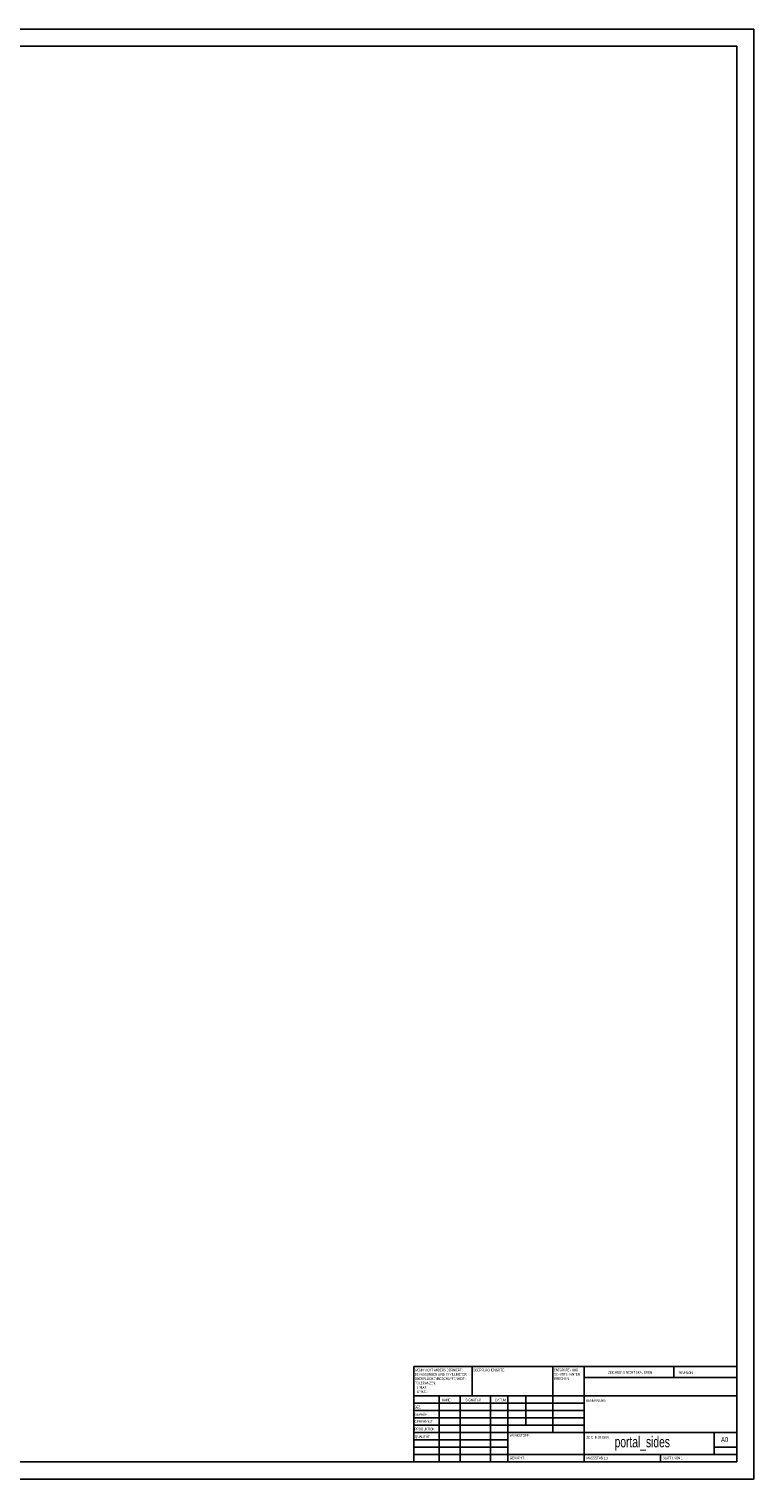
# Model space of a CAD drawing. Extents: x 0 to 1189, y 0 to 841.
# Tile 2 of 2: x 769 to 1189, y 0 to 841. Entities that reach past the tile are written whole.
import ezdxf
from ezdxf.enums import TextEntityAlignment as Align

# ---------------------------------------------------------------- set-up
doc = ezdxf.new("R2010")
doc.units = 0
doc.layers.get('0').update_dxf_attribs({"linetype": 'CONTINUOUS'})

# ---------------------------------------------------------------- blocks, each defined once
blk = doc.blocks.new('SW_NOTE_0')
at = {"color": 0, "linetype": 'CONTINUOUS'}
for s, width, p in [('ENTGRATEN UND ', 0.65, (0, 0)), ('SCHARFE KANTEN ', 0.653333, (0, -2.5)), ('BRECHEN', 0.7, (0, -5))]:
    blk.add_text(s, height=1.5, dxfattribs=dict(at, width=width)).set_placement(p, align=Align.BOTTOM_LEFT)
blk = doc.blocks.new('SW_NOTE_1')
at = {"color": 0, "linetype": 'CONTINUOUS'}
for s, width, p in [('WENN NICHT ANDERS DEFINIERT:', 0.6625, (0, 0)), ('TOLERANZEN:', 0.7, (0, -7.5)), ('OBERFLÄCHENBESCHAFFENHEIT:', 0.7, (0, -5)), ('BEMASSUNGEN SIND IN MILLIMETER', 0.665, (0, -2.5)), ('   LINEAR:', 0.595, (0, -10)), ('   WINKEL:', 0.595, (0, -12.5))]:
    blk.add_text(s, height=1.5, dxfattribs=dict(at, width=width)).set_placement(p, align=Align.BOTTOM_LEFT)

msp = doc.modelspace()

# ---------------------------------------------------------------- linework, layer by layer
at = {"color": 7, "linetype": 'CONTINUOUS'}
for p, q in [((0.08, 841.21), (1189.08, 841.21)), ((1189.08, 0.21), (1189.08, 841.21)), ((25.08, 831.21), (1179.08, 831.21)), ((1179.08, 10.21), (1179.08, 831.21)), ((991.88, 65.46), (1179.08, 65.46)), ((991.88, 65.46), (991.88, 10.21)), ((1025.68, 48.46), (1025.68, 65.46)), ((1072.48, 65.46), (1072.48, 27.21)), ((1090.68, 65.46), (1090.68, 10.21)), ((1179.08, 59.09), (1090.68, 59.09)), ((1142.68, 59.09), (1142.68, 65.46)), ((1179.08, 65.46), (1179.08, 10.21)), ((1179.08, 48.46), (991.88, 48.46)), ((1090.68, 44.21), (991.88, 44.21)), ((1006.62, 48.46), (1006.62, 10.21)), ((1018.87, 48.46), (1018.87, 10.21)), ((1036.28, 48.46), (1036.28, 10.21)), ((1046.48, 10.21), (1046.48, 48.46)), ((1056.88, 31.46), (1056.88, 48.46)), ((1090.68, 39.96), (991.88, 39.96)), ((1090.68, 35.71), (991.88, 35.71)), ((1090.68, 31.46), (991.88, 31.46)), ((1046.48, 27.21), (991.88, 27.21)), ((1046.48, 27.21), (1179.08, 27.21)), ((1166.08, 14.46), (1166.08, 27.21)), ((1046.48, 22.96), (991.88, 22.96)), ((1046.48, 18.71), (991.88, 18.71)), ((1179.08, 18.71), (1166.08, 18.71)), ((25.08, 10.21), (1179.08, 10.21)), ((991.88, 14.46), (1179.08, 14.46)), ((1134.88, 10.21), (1134.88, 14.46)), ((0.08, 0.21), (1189.08, 0.21))]:
    msp.add_line(p, q, dxfattribs=at)

# ---------------------------------------------------------------- block references
for name, p in [('SW_NOTE_1', (992.47, 62.2)), ('SW_NOTE_0', (1073.19, 62.28))]:
    msp.add_blockref(name, p, dxfattribs=at)

# ---------------------------------------------------------------- texts
for s, height, width, p in [('OBERFLÄCHENGÜTE:', 1.5, 0.7, (1026.25, 62.2)), ('ZEICHNUNG NICHT SKALIEREN', 1.5, 0.672, (1104.49, 60.81)), ('REVISION', 1.5, 0.7, (1145.21, 60.62)), ('GEZ.', 1.5, 0.7, (992.09, 40.71)), ('NAME', 1.5, 0.7, (1008.08, 44.8)), ('SIGNATUR', 1.5, 0.7, (1021.91, 44.84)), ('DATUM', 1.5, 0.7, (1039.09, 44.86)), ('BENENNUNG:', 1.5, 0.7, (1091.84, 44.56)), ('GENEHMIGT', 1.5, 0.7, (992.28, 32.35)), ('GEPRÜFT', 1.5, 0.7, (992.29, 36.44)), ('PRODUKTION', 1.5, 0.7, (992.33, 28.01)), ('QUALITÄT', 1.5, 0.7, (992.55, 23.63)), ('WERKSTOFF:', 1.5, 0.7, (1047.52, 24.27)), ('portal_sides', 6.35, 0.7, (1108.31, 16.66)), ('ZEICHNUNGNR.', 1.5, 0.7, (1091.95, 23.15)), ('A0', 2.91, 0.7, (1170, 20.76)), ('GEWICHT: ', 1.499, 0.7, (1047.5, 11.23)), ('MASSSTAB:1:1', 1.5, 0.7, (1091.95, 11.18)), ('BLATT 1 VON 1', 1.5, 0.619231, (1136.36, 11.18))]:
    msp.add_text(s, height=height, dxfattribs=dict(at, width=width)).set_placement(p, align=Align.BOTTOM_LEFT)

doc.saveas('drawing.dxf')
